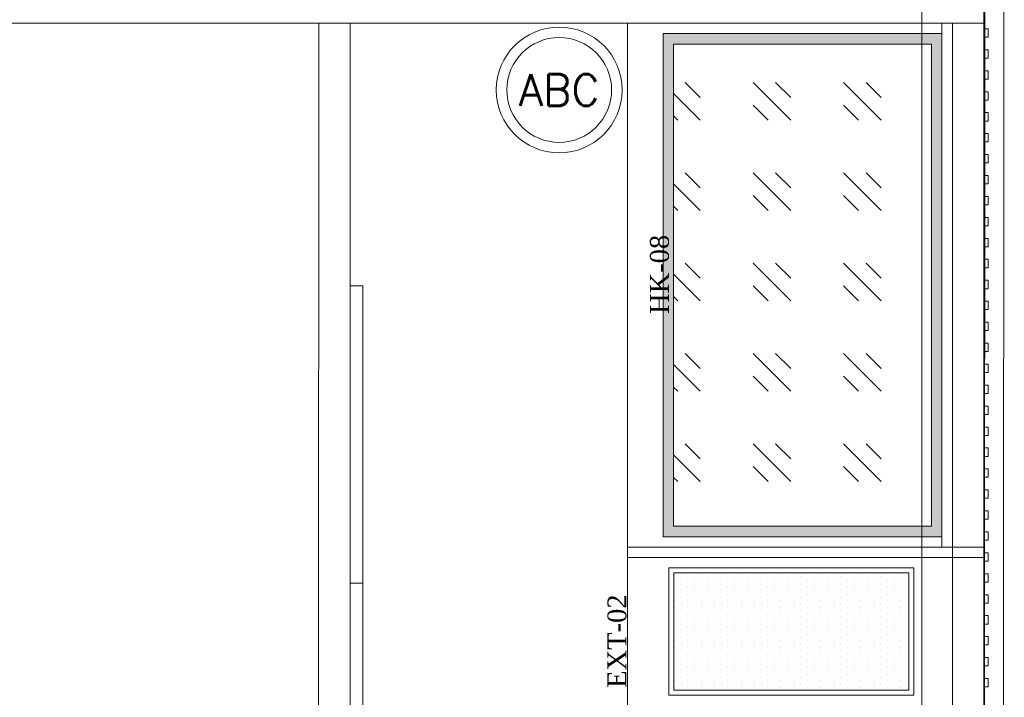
# Model space of a CAD drawing. Header units: millimetres. Extents: x -4432 to 10157, y 0 to 7028.
# Tile 11 of 13: x 1554 to 3902, y 1891 to 3508. Entities that reach past the tile are written whole.
import ezdxf

# ---------------------------------------------------------------- set-up
doc = ezdxf.new("R2010")
doc.units = ezdxf.units.MM
doc.layers.add('CIVIL LAYER', color=9, linetype='Continuous', true_color=0x808080)
for name, color, linetype, lineweight, true_color in [('FIRE-EXTINGUISHER', 1, 'Continuous', 20, 0xff0000), ('FP & RCP XERF$0$CKD - Kit Text', 9, 'Continuous', 0, 0x808080), ('GREY SCALE', 9, 'Continuous', 0, 0x808080)]:
    doc.layers.add(name, color=color, linetype=linetype, lineweight=lineweight, true_color=true_color)
doc.styles.add('FP & RCP XERF$0$style12', font='BOOKOSI.TTF')

# ---------------------------------------------------------------- blocks, each defined once
blk = doc.blocks.new('A$C117b6ec8')
at = {"layer": 'FP & RCP XERF$0$CKD - Kit Text', "char_height": 45, "attachment_point": 2, "rotation": 90, "style": 'FP & RCP XERF$0$style12'}
for s, insert, width in [('HK-08', (2226.3, 151.2), 506.843), ('\\pxqc;HK-01', (537.9, -281.4), 506.843), ('EXT-02', (2124.9, -723.7), 506.843), ('EXT-01', (2124.9, -999.7), 506.843), ('HK-02', (256.9, -1031.4), 538.5), ('\\A1;{\\fArial|b0|i0|c0|p34;\\H0.75x;DUAL POS\\P\\P\\H0.66667x;540x310x390+75mm stand}', (2389.1, -1478.3), 1358.804), ('HK-07', (2231, -1447.8), 493.471), ('HK-03', (715.5, -1580.3), 506.843), ('\\pxqc;HK-04', (448.8, -1709.3), 506.843)]:
    blk.add_mtext(s, dxfattribs=dict(at, insert=insert, width=width))
at = {"layer": 'FP & RCP XERF$0$CKD - Kit Text', "char_height": 45, "width": 746.576, "attachment_point": 2, "style": 'FP & RCP XERF$0$style12'}
for s, insert in [('HK-06', (1563.5, -1660.4)), ('\\A1;\\pxql;HK-05', (1268.3, -2076.7))]:
    blk.add_mtext(s, dxfattribs=dict(at, insert=insert))
blk = doc.blocks.new('FLOOR PLAN')
at = {"layer": 'GREY SCALE'}
h = blk.add_hatch(color=256, dxfattribs=at)
h.dxf.hatch_style = 1
h.paths.add_polyline_path([(3751.9, 2274.6), (3751.9, 3474.6), (3086.9, 3474.6), (3086.9, 2274.6)])
h.paths.add_polyline_path([(3726.9, 2299.6), (3726.9, 3449.6), (3111.9, 3449.6), (3111.9, 2299.6)], flags=16)
for p, q in [((3900.4, 7027.3), (3897.8, -0.2)), ((3855.4, 6958.5), (3852.8, 44.8)), ((3705.3, 6808.5), (3702.9, 194.8)), ((3851.8, 3599.6), (3851.8, 44.8)), ((3851.8, 3574.6), (3851.7, 44.8)), ((3851.8, 3499.6), (754.4, 3499.1)), ((829.4, 3499.6), (3776.8, 3499.6)), ((2265.6, 1847.1), (2266, 3499.6)), ((2340.6, 1847.1), (2341.2, 3499.6)), ((3001.8, 3499.5), (3001.8, 144.8)), ((3751.9, 3499.6), (3751.9, 2249.6)), ((3851.8, 3499.6), (3751.9, 3499.6)), ((3751.9, 3499.6), (3751.9, 2249.6)), ((3776.8, 3499.6), (3776.7, 119.8)), ((3851.8, 2249.6), (3851.8, 3499.6)), ((3751.9, 3474.6), (3086.9, 3474.6)), ((3086.9, 3474.6), (3086.9, 2274.6)), ((3751.9, 2274.6), (3751.9, 3474.6)), ((3851.8, 3486.1), (3861.8, 3486.1)), ((3851.8, 3466.1), (3851.8, 3486.1)), ((3861.8, 3486.1), (3861.8, 3466.1)), ((3861.8, 3466.1), (3851.8, 3466.1)), ((3726.9, 3449.6), (3111.9, 3449.6)), ((3111.9, 3449.6), (3111.9, 2299.6)), ((3726.9, 2299.6), (3726.9, 3449.6)), ((3851.8, 3436.1), (3861.8, 3436.1)), ((3851.8, 3416.1), (3851.8, 3436.1)), ((3861.8, 3436.1), (3861.8, 3416.1)), ((3861.8, 3416.1), (3851.8, 3416.1)), ((3851.8, 3386.1), (3861.8, 3386.1)), ((3851.8, 3366.1), (3851.8, 3386.1)), ((3861.8, 3386.1), (3861.8, 3366.1)), ((3139.8, 3358.1), (3175.7, 3322.1)), ((3301.4, 3358.1), (3391.2, 3268.3)), ((3355.3, 3358.1), (3391.2, 3322.1)), ((3516.9, 3358.1), (3606.8, 3268.3)), ((3570.8, 3358.1), (3606.8, 3322.1)), ((3861.8, 3366.1), (3851.8, 3366.1)), ((3851.8, 3336.1), (3861.8, 3336.1)), ((3851.8, 3316.1), (3851.8, 3336.1)), ((3861.8, 3336.1), (3861.8, 3316.1)), ((3111.9, 3332.1), (3175.7, 3268.3)), ((3861.8, 3316.1), (3851.8, 3316.1)), ((3301.4, 3304.2), (3337.3, 3268.3)), ((3516.9, 3304.2), (3552.9, 3268.3)), ((3111.9, 3278.2), (3121.8, 3268.3)), ((3851.8, 3286.1), (3861.8, 3286.1)), ((3851.8, 3266.1), (3851.8, 3286.1)), ((3861.8, 3266.1), (3851.8, 3266.1)), ((3861.8, 3286.1), (3861.8, 3266.1)), ((3851.8, 3236.1), (3861.8, 3236.1)), ((3851.8, 3216.1), (3851.8, 3236.1)), ((3861.8, 3236.1), (3861.8, 3216.1)), ((3861.8, 3216.1), (3851.8, 3216.1)), ((3851.8, 3186.1), (3861.8, 3186.1)), ((3851.8, 3166.2), (3851.8, 3186.1)), ((3861.8, 3186.1), (3861.8, 3166.1)), ((3861.8, 3166.1), (3851.8, 3166.2)), ((3139.8, 3142.5), (3175.7, 3106.6)), ((3301.4, 3142.5), (3391.2, 3052.7)), ((3355.3, 3142.5), (3391.2, 3106.6)), ((3516.9, 3142.5), (3606.8, 3052.7)), ((3570.8, 3142.5), (3606.8, 3106.6)), ((3851.7, 3136.2), (3861.7, 3136.2)), ((3851.7, 3116.2), (3851.7, 3136.2)), ((3861.7, 3136.2), (3861.7, 3116.2)), ((3111.9, 3116.6), (3175.7, 3052.7)), ((3861.7, 3116.2), (3851.7, 3116.2)), ((3301.4, 3088.7), (3337.3, 3052.7)), ((3516.9, 3088.7), (3552.9, 3052.7)), ((3851.7, 3086.2), (3861.7, 3086.2)), ((3851.7, 3066.2), (3851.7, 3086.2)), ((3861.7, 3086.2), (3861.7, 3066.2)), ((3111.9, 3062.7), (3121.8, 3052.7)), ((3861.7, 3066.2), (3851.7, 3066.2)), ((3851.7, 3036.2), (3861.7, 3036.2)), ((3851.7, 3016.2), (3851.7, 3036.2)), ((3861.7, 3036.2), (3861.7, 3016.2)), ((3861.7, 3016.2), (3851.7, 3016.2)), ((3851.7, 2986.2), (3861.7, 2986.2)), ((3851.7, 2966.2), (3851.7, 2986.2)), ((3861.7, 2986.2), (3861.7, 2966.2)), ((3861.7, 2966.2), (3851.7, 2966.2)), ((3851.7, 2936.2), (3861.7, 2936.2)), ((3851.7, 2916.2), (3851.7, 2936.2)), ((3861.7, 2936.2), (3861.7, 2916.2)), ((3139.8, 2927), (3175.7, 2891.1)), ((3301.4, 2927), (3391.2, 2837.2)), ((3355.3, 2927), (3391.2, 2891.1)), ((3516.9, 2927), (3606.8, 2837.2)), ((3570.8, 2927), (3606.8, 2891.1)), ((3861.7, 2916.2), (3851.7, 2916.2)), ((3111.9, 2901.1), (3175.7, 2837.2)), ((2340.7, 2164), (2340.7, 2873)), ((2340.7, 2873), (2370.7, 2873)), ((2370.7, 2873), (2370.7, 2164)), ((3301.4, 2873.1), (3337.3, 2837.2)), ((3516.9, 2873.1), (3552.9, 2837.2)), ((3851.7, 2886.2), (3861.7, 2886.2)), ((3851.7, 2866.2), (3851.7, 2886.2)), ((3861.7, 2866.2), (3851.7, 2866.2)), ((3861.7, 2886.2), (3861.7, 2866.2)), ((3111.9, 2847.2), (3121.8, 2837.2)), ((3851.7, 2836.2), (3861.7, 2836.2)), ((3851.7, 2816.2), (3851.7, 2836.2)), ((3861.7, 2836.2), (3861.7, 2816.2)), ((3861.7, 2816.2), (3851.7, 2816.2)), ((3851.7, 2786.2), (3861.7, 2786.2)), ((3851.7, 2766.2), (3851.7, 2786.2)), ((3861.7, 2786.2), (3861.7, 2766.2)), ((3861.7, 2766.2), (3851.7, 2766.2)), ((3851.7, 2736.2), (3861.7, 2736.2)), ((3851.7, 2716.2), (3851.7, 2736.2)), ((3861.7, 2736.2), (3861.7, 2716.2)), ((3139.8, 2711.5), (3175.7, 2675.6)), ((3301.4, 2711.5), (3391.2, 2621.7)), ((3355.3, 2711.5), (3391.2, 2675.6)), ((3516.9, 2711.5), (3606.8, 2621.7)), ((3570.8, 2711.5), (3606.8, 2675.6)), ((3861.7, 2716.2), (3851.7, 2716.2)), ((3111.9, 2685.5), (3175.7, 2621.7)), ((3851.7, 2686.2), (3861.7, 2686.2)), ((3851.7, 2666.2), (3851.7, 2686.2)), ((3861.7, 2686.2), (3861.7, 2666.2)), ((3301.4, 2657.6), (3337.3, 2621.7)), ((3516.9, 2657.6), (3552.9, 2621.7)), ((3861.7, 2666.2), (3851.7, 2666.2)), ((3111.9, 2631.6), (3121.8, 2621.7)), ((3851.7, 2636.2), (3861.7, 2636.2)), ((3851.7, 2616.2), (3851.7, 2636.2)), ((3861.7, 2636.2), (3861.7, 2616.2)), ((3861.7, 2616.2), (3851.7, 2616.2)), ((3851.7, 2586.2), (3861.7, 2586.2)), ((3851.7, 2566.2), (3851.7, 2586.2)), ((3861.7, 2586.2), (3861.7, 2566.2)), ((3861.7, 2566.2), (3851.7, 2566.2)), ((3851.7, 2536.2), (3861.7, 2536.2)), ((3851.7, 2516.2), (3851.7, 2536.2)), ((3861.7, 2536.2), (3861.7, 2516.2)), ((3861.7, 2516.2), (3851.7, 2516.2)), ((3139.8, 2496), (3175.7, 2460)), ((3301.4, 2496), (3391.2, 2406.2)), ((3355.3, 2496), (3391.2, 2460)), ((3516.9, 2496), (3606.8, 2406.2)), ((3570.8, 2496), (3606.8, 2460)), ((3111.9, 2470), (3175.7, 2406.2)), ((3851.8, 2486.2), (3861.8, 2486.2)), ((3851.8, 2466.2), (3851.8, 2486.2)), ((3861.8, 2466.2), (3851.8, 2466.2)), ((3861.8, 2486.2), (3861.8, 2466.2)), ((3301.4, 2442.1), (3337.3, 2406.2)), ((3516.9, 2442.1), (3552.9, 2406.2)), ((3851.7, 2436.2), (3861.7, 2436.2)), ((3851.7, 2416.2), (3851.7, 2436.2)), ((3861.7, 2436.2), (3861.7, 2416.2)), ((3111.9, 2416.1), (3121.8, 2406.2)), ((3861.7, 2416.2), (3851.7, 2416.2)), ((3851.7, 2386.2), (3861.7, 2386.2)), ((3851.7, 2366.2), (3851.7, 2386.2)), ((3861.7, 2386.2), (3861.7, 2366.2)), ((3861.7, 2366.2), (3851.7, 2366.2)), ((3851.8, 2336.2), (3861.8, 2336.2)), ((3851.8, 2316.2), (3851.8, 2336.2)), ((3861.8, 2336.2), (3861.8, 2316.2)), ((3861.8, 2316.2), (3851.8, 2316.2)), ((3111.9, 2299.6), (3726.9, 2299.6)), ((3851.8, 2286.2), (3861.8, 2286.2)), ((3851.8, 2266.2), (3851.8, 2286.2)), ((3861.8, 2286.2), (3861.8, 2266.2)), ((3086.9, 2274.6), (3751.9, 2274.6)), ((3861.8, 2266.2), (3851.8, 2266.2)), ((3001.8, 2249.6), (3851.8, 2249.6)), ((3001.8, 2249.6), (3851.8, 2249.6)), ((3751.9, 2249.6), (3851.8, 2249.6)), ((3851.8, 2236.2), (3861.8, 2236.2)), ((3851.8, 2216.2), (3851.8, 2236.2)), ((3861.8, 2236.2), (3861.8, 2216.2)), ((3001.8, 2224.6), (3851.8, 2224.6)), ((3861.8, 2216.2), (3851.8, 2216.2)), ((3684.9, 2200.5), (3100.9, 2200.5)), ((3100.9, 2200.5), (3100.9, 1896.5)), ((3672.9, 2188.5), (3112.9, 2188.5)), ((3112.9, 2188.5), (3112.9, 1908.5)), ((3114, 2184.8), (3114, 2184.8)), ((3145.8, 2184.8), (3145.8, 2184.8)), ((3177.5, 2184.8), (3177.5, 2184.8)), ((3209.3, 2184.8), (3209.3, 2184.8)), ((3241, 2184.8), (3241, 2184.8)), ((3272.8, 2184.8), (3272.8, 2184.8)), ((3304.5, 2184.8), (3304.5, 2184.8)), ((3336.3, 2184.8), (3336.3, 2184.8)), ((3368, 2184.8), (3368, 2184.8)), ((3399.8, 2184.8), (3399.8, 2184.8)), ((3431.5, 2184.8), (3431.5, 2184.8)), ((3463.3, 2184.8), (3463.3, 2184.8)), ((3495, 2184.8), (3495, 2184.8)), ((3526.8, 2184.8), (3526.8, 2184.8)), ((3558.5, 2184.8), (3558.5, 2184.8)), ((3590.3, 2184.8), (3590.3, 2184.8)), ((3622, 2184.8), (3622, 2184.8)), ((3653.8, 2184.8), (3653.8, 2184.8)), ((3672.9, 1908.5), (3672.9, 2188.5)), ((3684.9, 1896.5), (3684.9, 2200.5)), ((3851.8, 2186.2), (3861.8, 2186.2)), ((3851.8, 2166.2), (3851.8, 2186.2)), ((3861.8, 2186.2), (3861.8, 2166.2)), ((2340.7, 1455), (2340.7, 2164)), ((2340.7, 2164), (2370.7, 2164)), ((2370.7, 2164), (2340.7, 2164)), ((2370.7, 2164), (2370.7, 1455)), ((3114, 2168.9), (3114, 2168.9)), ((3129.9, 2176.9), (3129.9, 2176.9)), ((3129.9, 2161), (3129.9, 2161)), ((3145.8, 2168.9), (3145.8, 2168.9)), ((3161.6, 2176.9), (3161.6, 2176.9)), ((3161.6, 2161), (3161.6, 2161)), ((3177.5, 2168.9), (3177.5, 2168.9)), ((3193.4, 2176.9), (3193.4, 2176.9)), ((3193.4, 2161), (3193.4, 2161)), ((3209.3, 2168.9), (3209.3, 2168.9)), ((3225.1, 2176.9), (3225.1, 2176.9)), ((3225.1, 2161), (3225.1, 2161)), ((3241, 2168.9), (3241, 2168.9)), ((3256.9, 2176.9), (3256.9, 2176.9)), ((3256.9, 2161), (3256.9, 2161)), ((3272.8, 2168.9), (3272.8, 2168.9)), ((3288.6, 2176.9), (3288.6, 2176.9)), ((3288.6, 2161), (3288.6, 2161)), ((3304.5, 2168.9), (3304.5, 2168.9)), ((3320.4, 2176.9), (3320.4, 2176.9)), ((3320.4, 2161), (3320.4, 2161)), ((3336.3, 2168.9), (3336.3, 2168.9)), ((3352.1, 2176.9), (3352.1, 2176.9)), ((3352.1, 2161), (3352.1, 2161)), ((3368, 2168.9), (3368, 2168.9)), ((3383.9, 2176.9), (3383.9, 2176.9)), ((3383.9, 2161), (3383.9, 2161)), ((3399.8, 2168.9), (3399.8, 2168.9)), ((3415.6, 2176.9), (3415.6, 2176.9)), ((3415.6, 2161), (3415.6, 2161)), ((3431.5, 2168.9), (3431.5, 2168.9)), ((3447.4, 2176.9), (3447.4, 2176.9)), ((3447.4, 2161), (3447.4, 2161)), ((3463.3, 2168.9), (3463.3, 2168.9)), ((3479.1, 2176.9), (3479.1, 2176.9)), ((3479.1, 2161), (3479.1, 2161)), ((3495, 2168.9), (3495, 2168.9)), ((3510.9, 2176.9), (3510.9, 2176.9)), ((3510.9, 2161), (3510.9, 2161)), ((3526.8, 2168.9), (3526.8, 2168.9)), ((3542.6, 2176.9), (3542.6, 2176.9)), ((3542.6, 2161), (3542.6, 2161)), ((3558.5, 2168.9), (3558.5, 2168.9)), ((3574.4, 2176.9), (3574.4, 2176.9)), ((3574.4, 2161), (3574.4, 2161)), ((3590.3, 2168.9), (3590.3, 2168.9)), ((3606.1, 2176.9), (3606.1, 2176.9)), ((3606.1, 2161), (3606.1, 2161)), ((3622, 2168.9), (3622, 2168.9)), ((3637.9, 2176.9), (3637.9, 2176.9)), ((3637.9, 2161), (3637.9, 2161)), ((3653.8, 2168.9), (3653.8, 2168.9)), ((3669.6, 2176.9), (3669.6, 2176.9)), ((3669.6, 2161), (3669.6, 2161)), ((3861.8, 2166.2), (3851.8, 2166.2)), ((3114, 2153.1), (3114, 2153.1)), ((3114, 2137.2), (3114, 2137.2)), ((3129.9, 2145.1), (3129.9, 2145.1)), ((3145.8, 2153.1), (3145.8, 2153.1)), ((3145.8, 2137.2), (3145.8, 2137.2)), ((3161.6, 2145.1), (3161.6, 2145.1)), ((3177.5, 2153.1), (3177.5, 2153.1)), ((3177.5, 2137.2), (3177.5, 2137.2)), ((3193.4, 2145.1), (3193.4, 2145.1)), ((3209.3, 2153.1), (3209.3, 2153.1)), ((3209.3, 2137.2), (3209.3, 2137.2)), ((3225.1, 2145.1), (3225.1, 2145.1)), ((3241, 2153.1), (3241, 2153.1)), ((3241, 2137.2), (3241, 2137.2)), ((3256.9, 2145.1), (3256.9, 2145.1)), ((3272.8, 2153.1), (3272.8, 2153.1)), ((3272.8, 2137.2), (3272.8, 2137.2)), ((3288.6, 2145.1), (3288.6, 2145.1)), ((3304.5, 2153.1), (3304.5, 2153.1)), ((3304.5, 2137.2), (3304.5, 2137.2)), ((3320.4, 2145.1), (3320.4, 2145.1)), ((3336.3, 2153.1), (3336.3, 2153.1)), ((3336.3, 2137.2), (3336.3, 2137.2)), ((3352.1, 2145.1), (3352.1, 2145.1)), ((3368, 2153.1), (3368, 2153.1)), ((3368, 2137.2), (3368, 2137.2)), ((3383.9, 2145.1), (3383.9, 2145.1)), ((3399.8, 2153.1), (3399.8, 2153.1)), ((3399.8, 2137.2), (3399.8, 2137.2)), ((3415.6, 2145.1), (3415.6, 2145.1)), ((3431.5, 2153.1), (3431.5, 2153.1)), ((3431.5, 2137.2), (3431.5, 2137.2)), ((3447.4, 2145.1), (3447.4, 2145.1)), ((3463.3, 2153.1), (3463.3, 2153.1)), ((3463.3, 2137.2), (3463.3, 2137.2)), ((3479.1, 2145.1), (3479.1, 2145.1)), ((3495, 2153.1), (3495, 2153.1)), ((3495, 2137.2), (3495, 2137.2)), ((3510.9, 2145.1), (3510.9, 2145.1)), ((3526.8, 2153.1), (3526.8, 2153.1)), ((3526.8, 2137.2), (3526.8, 2137.2)), ((3542.6, 2145.1), (3542.6, 2145.1)), ((3558.5, 2153.1), (3558.5, 2153.1)), ((3558.5, 2137.2), (3558.5, 2137.2)), ((3574.4, 2145.1), (3574.4, 2145.1)), ((3590.3, 2153.1), (3590.3, 2153.1)), ((3590.3, 2137.2), (3590.3, 2137.2)), ((3606.1, 2145.1), (3606.1, 2145.1)), ((3622, 2153.1), (3622, 2153.1)), ((3622, 2137.2), (3622, 2137.2)), ((3637.9, 2145.1), (3637.9, 2145.1)), ((3653.8, 2153.1), (3653.8, 2153.1)), ((3653.8, 2137.2), (3653.8, 2137.2)), ((3669.6, 2145.1), (3669.6, 2145.1)), ((3114, 2121.3), (3114, 2121.3)), ((3129.9, 2129.2), (3129.9, 2129.2)), ((3129.9, 2113.4), (3129.9, 2113.4)), ((3145.8, 2121.3), (3145.8, 2121.3)), ((3161.6, 2129.2), (3161.6, 2129.2)), ((3161.6, 2113.4), (3161.6, 2113.4)), ((3177.5, 2121.3), (3177.5, 2121.3)), ((3193.4, 2129.2), (3193.4, 2129.2)), ((3193.4, 2113.4), (3193.4, 2113.4)), ((3209.3, 2121.3), (3209.3, 2121.3)), ((3225.1, 2129.2), (3225.1, 2129.2)), ((3225.1, 2113.4), (3225.1, 2113.4)), ((3241, 2121.3), (3241, 2121.3)), ((3256.9, 2129.2), (3256.9, 2129.2)), ((3256.9, 2113.4), (3256.9, 2113.4)), ((3272.8, 2121.3), (3272.8, 2121.3)), ((3288.6, 2129.2), (3288.6, 2129.2)), ((3288.6, 2113.4), (3288.6, 2113.4)), ((3304.5, 2121.3), (3304.5, 2121.3)), ((3320.4, 2129.2), (3320.4, 2129.2)), ((3320.4, 2113.4), (3320.4, 2113.4)), ((3336.3, 2121.3), (3336.3, 2121.3)), ((3352.1, 2129.2), (3352.1, 2129.2)), ((3352.1, 2113.4), (3352.1, 2113.4)), ((3368, 2121.3), (3368, 2121.3)), ((3383.9, 2129.2), (3383.9, 2129.2)), ((3383.9, 2113.4), (3383.9, 2113.4)), ((3399.8, 2121.3), (3399.8, 2121.3)), ((3415.6, 2129.2), (3415.6, 2129.2)), ((3415.6, 2113.4), (3415.6, 2113.4)), ((3431.5, 2121.3), (3431.5, 2121.3)), ((3447.4, 2129.2), (3447.4, 2129.2)), ((3447.4, 2113.4), (3447.4, 2113.4)), ((3463.3, 2121.3), (3463.3, 2121.3)), ((3479.1, 2129.2), (3479.1, 2129.2)), ((3479.1, 2113.4), (3479.1, 2113.4)), ((3495, 2121.3), (3495, 2121.3)), ((3510.9, 2129.2), (3510.9, 2129.2)), ((3510.9, 2113.4), (3510.9, 2113.4)), ((3526.8, 2121.3), (3526.8, 2121.3)), ((3542.6, 2129.2), (3542.6, 2129.2)), ((3542.6, 2113.4), (3542.6, 2113.4)), ((3558.5, 2121.3), (3558.5, 2121.3)), ((3574.4, 2129.2), (3574.4, 2129.2)), ((3574.4, 2113.4), (3574.4, 2113.4)), ((3590.3, 2121.3), (3590.3, 2121.3)), ((3606.1, 2129.2), (3606.1, 2129.2)), ((3606.1, 2113.4), (3606.1, 2113.4)), ((3622, 2121.3), (3622, 2121.3)), ((3637.9, 2129.2), (3637.9, 2129.2)), ((3637.9, 2113.4), (3637.9, 2113.4)), ((3653.8, 2121.3), (3653.8, 2121.3)), ((3669.6, 2129.2), (3669.6, 2129.2)), ((3669.6, 2113.4), (3669.6, 2113.4)), ((3851.8, 2136.2), (3861.8, 2136.2)), ((3851.8, 2116.2), (3851.8, 2136.2)), ((3861.8, 2116.2), (3851.8, 2116.2)), ((3861.8, 2136.2), (3861.8, 2116.2)), ((3114, 2105.4), (3114, 2105.4)), ((3114, 2089.6), (3114, 2089.6)), ((3129.9, 2097.5), (3129.9, 2097.5)), ((3145.8, 2105.4), (3145.8, 2105.4)), ((3145.8, 2089.6), (3145.8, 2089.6)), ((3161.6, 2097.5), (3161.6, 2097.5)), ((3177.5, 2105.4), (3177.5, 2105.4)), ((3177.5, 2089.6), (3177.5, 2089.6)), ((3193.4, 2097.5), (3193.4, 2097.5)), ((3209.3, 2105.4), (3209.3, 2105.4)), ((3209.3, 2089.6), (3209.3, 2089.6)), ((3225.1, 2097.5), (3225.1, 2097.5)), ((3241, 2105.4), (3241, 2105.4)), ((3241, 2089.6), (3241, 2089.6)), ((3256.9, 2097.5), (3256.9, 2097.5)), ((3272.8, 2105.4), (3272.8, 2105.4)), ((3272.8, 2089.6), (3272.8, 2089.6)), ((3288.6, 2097.5), (3288.6, 2097.5)), ((3304.5, 2105.4), (3304.5, 2105.4)), ((3304.5, 2089.6), (3304.5, 2089.6)), ((3320.4, 2097.5), (3320.4, 2097.5)), ((3336.3, 2105.4), (3336.3, 2105.4)), ((3336.3, 2089.6), (3336.3, 2089.6)), ((3352.1, 2097.5), (3352.1, 2097.5)), ((3368, 2105.4), (3368, 2105.4)), ((3368, 2089.6), (3368, 2089.6)), ((3383.9, 2097.5), (3383.9, 2097.5)), ((3399.8, 2105.4), (3399.8, 2105.4)), ((3399.8, 2089.6), (3399.8, 2089.6)), ((3415.6, 2097.5), (3415.6, 2097.5)), ((3431.5, 2105.4), (3431.5, 2105.4)), ((3431.5, 2089.6), (3431.5, 2089.6)), ((3447.4, 2097.5), (3447.4, 2097.5)), ((3463.3, 2105.4), (3463.3, 2105.4)), ((3463.3, 2089.6), (3463.3, 2089.6)), ((3479.1, 2097.5), (3479.1, 2097.5)), ((3495, 2105.4), (3495, 2105.4)), ((3495, 2089.6), (3495, 2089.6)), ((3510.9, 2097.5), (3510.9, 2097.5)), ((3526.8, 2105.4), (3526.8, 2105.4)), ((3526.8, 2089.6), (3526.8, 2089.6)), ((3542.6, 2097.5), (3542.6, 2097.5)), ((3558.5, 2105.4), (3558.5, 2105.4)), ((3558.5, 2089.6), (3558.5, 2089.6)), ((3574.4, 2097.5), (3574.4, 2097.5)), ((3590.3, 2105.4), (3590.3, 2105.4)), ((3590.3, 2089.6), (3590.3, 2089.6)), ((3606.1, 2097.5), (3606.1, 2097.5)), ((3622, 2105.4), (3622, 2105.4)), ((3622, 2089.6), (3622, 2089.6)), ((3637.9, 2097.5), (3637.9, 2097.5)), ((3653.8, 2105.4), (3653.8, 2105.4)), ((3653.8, 2089.6), (3653.8, 2089.6)), ((3669.6, 2097.5), (3669.6, 2097.5)), ((3114, 2073.7), (3114, 2073.7)), ((3129.9, 2081.6), (3129.9, 2081.6)), ((3145.8, 2073.7), (3145.8, 2073.7)), ((3161.6, 2081.6), (3161.6, 2081.6)), ((3177.5, 2073.7), (3177.5, 2073.7)), ((3193.4, 2081.6), (3193.4, 2081.6)), ((3209.3, 2073.7), (3209.3, 2073.7)), ((3225.1, 2081.6), (3225.1, 2081.6)), ((3241, 2073.7), (3241, 2073.7)), ((3256.9, 2081.6), (3256.9, 2081.6)), ((3272.8, 2073.7), (3272.8, 2073.7)), ((3288.6, 2081.6), (3288.6, 2081.6)), ((3304.5, 2073.7), (3304.5, 2073.7)), ((3320.4, 2081.6), (3320.4, 2081.6)), ((3336.3, 2073.7), (3336.3, 2073.7)), ((3352.1, 2081.6), (3352.1, 2081.6)), ((3368, 2073.7), (3368, 2073.7)), ((3383.9, 2081.6), (3383.9, 2081.6)), ((3399.8, 2073.7), (3399.8, 2073.7)), ((3415.6, 2081.6), (3415.6, 2081.6)), ((3431.5, 2073.7), (3431.5, 2073.7)), ((3447.4, 2081.6), (3447.4, 2081.6)), ((3463.3, 2073.7), (3463.3, 2073.7)), ((3479.1, 2081.6), (3479.1, 2081.6)), ((3495, 2073.7), (3495, 2073.7)), ((3510.9, 2081.6), (3510.9, 2081.6)), ((3526.8, 2073.7), (3526.8, 2073.7)), ((3542.6, 2081.6), (3542.6, 2081.6)), ((3558.5, 2073.7), (3558.5, 2073.7)), ((3574.4, 2081.6), (3574.4, 2081.6)), ((3590.3, 2073.7), (3590.3, 2073.7)), ((3606.1, 2081.6), (3606.1, 2081.6)), ((3622, 2073.7), (3622, 2073.7)), ((3637.9, 2081.6), (3637.9, 2081.6)), ((3653.8, 2073.7), (3653.8, 2073.7)), ((3669.6, 2081.6), (3669.6, 2081.6)), ((3851.8, 2086.2), (3861.8, 2086.2)), ((3851.8, 2066.2), (3851.8, 2086.2)), ((3861.8, 2066.2), (3851.8, 2066.2)), ((3861.8, 2086.2), (3861.8, 2066.2)), ((3114, 2057.8), (3114, 2057.8)), ((3129.9, 2065.7), (3129.9, 2065.7)), ((3129.9, 2049.9), (3129.9, 2049.9)), ((3145.8, 2057.8), (3145.8, 2057.8)), ((3161.6, 2065.7), (3161.6, 2065.7)), ((3161.6, 2049.9), (3161.6, 2049.9)), ((3177.5, 2057.8), (3177.5, 2057.8)), ((3193.4, 2065.7), (3193.4, 2065.7)), ((3193.4, 2049.9), (3193.4, 2049.9)), ((3209.3, 2057.8), (3209.3, 2057.8)), ((3225.1, 2065.7), (3225.1, 2065.7)), ((3225.1, 2049.9), (3225.1, 2049.9)), ((3241, 2057.8), (3241, 2057.8)), ((3256.9, 2065.7), (3256.9, 2065.7)), ((3256.9, 2049.9), (3256.9, 2049.9)), ((3272.8, 2057.8), (3272.8, 2057.8)), ((3288.6, 2065.7), (3288.6, 2065.7)), ((3288.6, 2049.9), (3288.6, 2049.9)), ((3304.5, 2057.8), (3304.5, 2057.8)), ((3320.4, 2065.7), (3320.4, 2065.7)), ((3320.4, 2049.9), (3320.4, 2049.9)), ((3336.3, 2057.8), (3336.3, 2057.8)), ((3352.1, 2065.7), (3352.1, 2065.7)), ((3352.1, 2049.9), (3352.1, 2049.9)), ((3368, 2057.8), (3368, 2057.8)), ((3383.9, 2065.7), (3383.9, 2065.7)), ((3383.9, 2049.9), (3383.9, 2049.9)), ((3399.8, 2057.8), (3399.8, 2057.8)), ((3415.6, 2065.7), (3415.6, 2065.7)), ((3415.6, 2049.9), (3415.6, 2049.9)), ((3431.5, 2057.8), (3431.5, 2057.8)), ((3447.4, 2065.7), (3447.4, 2065.7)), ((3447.4, 2049.9), (3447.4, 2049.9)), ((3463.3, 2057.8), (3463.3, 2057.8)), ((3479.1, 2065.7), (3479.1, 2065.7)), ((3479.1, 2049.9), (3479.1, 2049.9)), ((3495, 2057.8), (3495, 2057.8)), ((3510.9, 2065.7), (3510.9, 2065.7)), ((3510.9, 2049.9), (3510.9, 2049.9)), ((3526.8, 2057.8), (3526.8, 2057.8)), ((3542.6, 2065.7), (3542.6, 2065.7)), ((3542.6, 2049.9), (3542.6, 2049.9)), ((3558.5, 2057.8), (3558.5, 2057.8)), ((3574.4, 2065.7), (3574.4, 2065.7)), ((3574.4, 2049.9), (3574.4, 2049.9)), ((3590.3, 2057.8), (3590.3, 2057.8)), ((3606.1, 2065.7), (3606.1, 2065.7)), ((3606.1, 2049.9), (3606.1, 2049.9)), ((3622, 2057.8), (3622, 2057.8)), ((3637.9, 2065.7), (3637.9, 2065.7)), ((3637.9, 2049.9), (3637.9, 2049.9)), ((3653.8, 2057.8), (3653.8, 2057.8)), ((3669.6, 2065.7), (3669.6, 2065.7)), ((3669.6, 2049.9), (3669.6, 2049.9)), ((3114, 2041.9), (3114, 2041.9)), ((3114, 2026.1), (3114, 2026.1)), ((3129.9, 2034), (3129.9, 2034)), ((3145.8, 2041.9), (3145.8, 2041.9)), ((3145.8, 2026.1), (3145.8, 2026.1)), ((3161.6, 2034), (3161.6, 2034)), ((3177.5, 2041.9), (3177.5, 2041.9)), ((3177.5, 2026.1), (3177.5, 2026.1)), ((3193.4, 2034), (3193.4, 2034)), ((3209.3, 2041.9), (3209.3, 2041.9)), ((3209.3, 2026.1), (3209.3, 2026.1)), ((3225.1, 2034), (3225.1, 2034)), ((3241, 2041.9), (3241, 2041.9)), ((3241, 2026.1), (3241, 2026.1)), ((3256.9, 2034), (3256.9, 2034)), ((3272.8, 2041.9), (3272.8, 2041.9)), ((3272.8, 2026.1), (3272.8, 2026.1)), ((3288.6, 2034), (3288.6, 2034)), ((3304.5, 2041.9), (3304.5, 2041.9)), ((3304.5, 2026.1), (3304.5, 2026.1)), ((3320.4, 2034), (3320.4, 2034)), ((3336.3, 2041.9), (3336.3, 2041.9)), ((3336.3, 2026.1), (3336.3, 2026.1)), ((3352.1, 2034), (3352.1, 2034)), ((3368, 2041.9), (3368, 2041.9)), ((3368, 2026.1), (3368, 2026.1)), ((3383.9, 2034), (3383.9, 2034)), ((3399.8, 2041.9), (3399.8, 2041.9)), ((3399.8, 2026.1), (3399.8, 2026.1)), ((3415.6, 2034), (3415.6, 2034)), ((3431.5, 2041.9), (3431.5, 2041.9)), ((3431.5, 2026.1), (3431.5, 2026.1)), ((3447.4, 2034), (3447.4, 2034)), ((3463.3, 2041.9), (3463.3, 2041.9)), ((3463.3, 2026.1), (3463.3, 2026.1)), ((3479.1, 2034), (3479.1, 2034)), ((3495, 2041.9), (3495, 2041.9)), ((3495, 2026.1), (3495, 2026.1)), ((3510.9, 2034), (3510.9, 2034)), ((3526.8, 2041.9), (3526.8, 2041.9)), ((3526.8, 2026.1), (3526.8, 2026.1)), ((3542.6, 2034), (3542.6, 2034)), ((3558.5, 2041.9), (3558.5, 2041.9)), ((3558.5, 2026.1), (3558.5, 2026.1)), ((3574.4, 2034), (3574.4, 2034)), ((3590.3, 2041.9), (3590.3, 2041.9)), ((3590.3, 2026.1), (3590.3, 2026.1)), ((3606.1, 2034), (3606.1, 2034)), ((3622, 2041.9), (3622, 2041.9)), ((3622, 2026.1), (3622, 2026.1)), ((3637.9, 2034), (3637.9, 2034)), ((3653.8, 2041.9), (3653.8, 2041.9)), ((3653.8, 2026.1), (3653.8, 2026.1)), ((3669.6, 2034), (3669.6, 2034)), ((3851.8, 2036.2), (3861.8, 2036.2)), ((3851.8, 2016.2), (3851.8, 2036.2)), ((3861.8, 2036.2), (3861.8, 2016.2)), ((3114, 2010.2), (3114, 2010.2)), ((3129.9, 2018.1), (3129.9, 2018.1)), ((3129.9, 2002.2), (3129.9, 2002.2)), ((3145.8, 2010.2), (3145.8, 2010.2)), ((3161.6, 2018.1), (3161.6, 2018.1)), ((3161.6, 2002.2), (3161.6, 2002.2)), ((3177.5, 2010.2), (3177.5, 2010.2)), ((3193.4, 2018.1), (3193.4, 2018.1)), ((3193.4, 2002.2), (3193.4, 2002.2)), ((3209.3, 2010.2), (3209.3, 2010.2)), ((3225.1, 2018.1), (3225.1, 2018.1)), ((3225.1, 2002.2), (3225.1, 2002.2)), ((3241, 2010.2), (3241, 2010.2)), ((3256.9, 2018.1), (3256.9, 2018.1)), ((3256.9, 2002.2), (3256.9, 2002.2)), ((3272.8, 2010.2), (3272.8, 2010.2)), ((3288.6, 2018.1), (3288.6, 2018.1)), ((3288.6, 2002.2), (3288.6, 2002.2)), ((3304.5, 2010.2), (3304.5, 2010.2)), ((3320.4, 2018.1), (3320.4, 2018.1)), ((3320.4, 2002.2), (3320.4, 2002.2)), ((3336.3, 2010.2), (3336.3, 2010.2)), ((3352.1, 2018.1), (3352.1, 2018.1)), ((3352.1, 2002.2), (3352.1, 2002.2)), ((3368, 2010.2), (3368, 2010.2)), ((3383.9, 2018.1), (3383.9, 2018.1)), ((3383.9, 2002.2), (3383.9, 2002.2)), ((3399.8, 2010.2), (3399.8, 2010.2)), ((3415.6, 2018.1), (3415.6, 2018.1)), ((3415.6, 2002.2), (3415.6, 2002.2)), ((3431.5, 2010.2), (3431.5, 2010.2)), ((3447.4, 2018.1), (3447.4, 2018.1)), ((3447.4, 2002.2), (3447.4, 2002.2)), ((3463.3, 2010.2), (3463.3, 2010.2)), ((3479.1, 2018.1), (3479.1, 2018.1)), ((3479.1, 2002.2), (3479.1, 2002.2)), ((3495, 2010.2), (3495, 2010.2)), ((3510.9, 2018.1), (3510.9, 2018.1)), ((3510.9, 2002.2), (3510.9, 2002.2)), ((3526.8, 2010.2), (3526.8, 2010.2)), ((3542.6, 2018.1), (3542.6, 2018.1)), ((3542.6, 2002.2), (3542.6, 2002.2)), ((3558.5, 2010.2), (3558.5, 2010.2)), ((3574.4, 2018.1), (3574.4, 2018.1)), ((3574.4, 2002.2), (3574.4, 2002.2)), ((3590.3, 2010.2), (3590.3, 2010.2)), ((3606.1, 2018.1), (3606.1, 2018.1)), ((3606.1, 2002.2), (3606.1, 2002.2)), ((3622, 2010.2), (3622, 2010.2)), ((3637.9, 2018.1), (3637.9, 2018.1)), ((3637.9, 2002.2), (3637.9, 2002.2)), ((3653.8, 2010.2), (3653.8, 2010.2)), ((3669.6, 2018.1), (3669.6, 2018.1)), ((3669.6, 2002.2), (3669.6, 2002.2)), ((3861.8, 2016.2), (3851.8, 2016.2)), ((3114, 1994.3), (3114, 1994.3)), ((3114, 1978.4), (3114, 1978.4)), ((3129.9, 1986.4), (3129.9, 1986.4)), ((3145.8, 1994.3), (3145.8, 1994.3)), ((3145.8, 1978.4), (3145.8, 1978.4)), ((3161.6, 1986.4), (3161.6, 1986.4)), ((3177.5, 1994.3), (3177.5, 1994.3)), ((3177.5, 1978.4), (3177.5, 1978.4)), ((3193.4, 1986.4), (3193.4, 1986.4)), ((3209.3, 1994.3), (3209.3, 1994.3)), ((3209.3, 1978.4), (3209.3, 1978.4)), ((3225.1, 1986.4), (3225.1, 1986.4)), ((3241, 1994.3), (3241, 1994.3)), ((3241, 1978.4), (3241, 1978.4)), ((3256.9, 1986.4), (3256.9, 1986.4)), ((3272.8, 1994.3), (3272.8, 1994.3)), ((3272.8, 1978.4), (3272.8, 1978.4)), ((3288.6, 1986.4), (3288.6, 1986.4)), ((3304.5, 1994.3), (3304.5, 1994.3)), ((3304.5, 1978.4), (3304.5, 1978.4)), ((3320.4, 1986.4), (3320.4, 1986.4)), ((3336.3, 1994.3), (3336.3, 1994.3)), ((3336.3, 1978.4), (3336.3, 1978.4)), ((3352.1, 1986.4), (3352.1, 1986.4)), ((3368, 1994.3), (3368, 1994.3)), ((3368, 1978.4), (3368, 1978.4)), ((3383.9, 1986.4), (3383.9, 1986.4)), ((3399.8, 1994.3), (3399.8, 1994.3)), ((3399.8, 1978.4), (3399.8, 1978.4)), ((3415.6, 1986.4), (3415.6, 1986.4)), ((3431.5, 1994.3), (3431.5, 1994.3)), ((3431.5, 1978.4), (3431.5, 1978.4)), ((3447.4, 1986.4), (3447.4, 1986.4)), ((3463.3, 1994.3), (3463.3, 1994.3)), ((3463.3, 1978.4), (3463.3, 1978.4)), ((3479.1, 1986.4), (3479.1, 1986.4)), ((3495, 1994.3), (3495, 1994.3)), ((3495, 1978.4), (3495, 1978.4)), ((3510.9, 1986.4), (3510.9, 1986.4)), ((3526.8, 1994.3), (3526.8, 1994.3)), ((3526.8, 1978.4), (3526.8, 1978.4)), ((3542.6, 1986.4), (3542.6, 1986.4)), ((3558.5, 1994.3), (3558.5, 1994.3)), ((3558.5, 1978.4), (3558.5, 1978.4)), ((3574.4, 1986.4), (3574.4, 1986.4)), ((3590.3, 1994.3), (3590.3, 1994.3)), ((3590.3, 1978.4), (3590.3, 1978.4)), ((3606.1, 1986.4), (3606.1, 1986.4)), ((3622, 1994.3), (3622, 1994.3)), ((3622, 1978.4), (3622, 1978.4)), ((3637.9, 1986.4), (3637.9, 1986.4)), ((3653.8, 1994.3), (3653.8, 1994.3)), ((3653.8, 1978.4), (3653.8, 1978.4)), ((3669.6, 1986.4), (3669.6, 1986.4)), ((3851.8, 1986.2), (3861.8, 1986.2)), ((3851.8, 1966.2), (3851.8, 1986.2)), ((3861.8, 1986.2), (3861.8, 1966.2)), ((3114, 1962.6), (3114, 1962.6)), ((3129.9, 1970.5), (3129.9, 1970.5)), ((3129.9, 1954.6), (3129.9, 1954.6)), ((3145.8, 1962.6), (3145.8, 1962.6)), ((3161.6, 1970.5), (3161.6, 1970.5)), ((3161.6, 1954.6), (3161.6, 1954.6)), ((3177.5, 1962.6), (3177.5, 1962.6)), ((3193.4, 1970.5), (3193.4, 1970.5)), ((3193.4, 1954.6), (3193.4, 1954.6)), ((3209.3, 1962.6), (3209.3, 1962.6)), ((3225.1, 1970.5), (3225.1, 1970.5)), ((3225.1, 1954.6), (3225.1, 1954.6)), ((3241, 1962.6), (3241, 1962.6)), ((3256.9, 1970.5), (3256.9, 1970.5)), ((3256.9, 1954.6), (3256.9, 1954.6)), ((3272.8, 1962.6), (3272.8, 1962.6)), ((3288.6, 1970.5), (3288.6, 1970.5)), ((3288.6, 1954.6), (3288.6, 1954.6)), ((3304.5, 1962.6), (3304.5, 1962.6)), ((3320.4, 1970.5), (3320.4, 1970.5)), ((3320.4, 1954.6), (3320.4, 1954.6)), ((3336.3, 1962.6), (3336.3, 1962.6)), ((3352.1, 1970.5), (3352.1, 1970.5)), ((3352.1, 1954.6), (3352.1, 1954.6)), ((3368, 1962.6), (3368, 1962.6)), ((3383.9, 1970.5), (3383.9, 1970.5)), ((3383.9, 1954.6), (3383.9, 1954.6)), ((3399.8, 1962.6), (3399.8, 1962.6)), ((3415.6, 1970.5), (3415.6, 1970.5)), ((3415.6, 1954.6), (3415.6, 1954.6)), ((3431.5, 1962.6), (3431.5, 1962.6)), ((3447.4, 1970.5), (3447.4, 1970.5)), ((3447.4, 1954.6), (3447.4, 1954.6)), ((3463.3, 1962.6), (3463.3, 1962.6)), ((3479.1, 1970.5), (3479.1, 1970.5)), ((3479.1, 1954.6), (3479.1, 1954.6)), ((3495, 1962.6), (3495, 1962.6)), ((3510.9, 1970.5), (3510.9, 1970.5)), ((3510.9, 1954.6), (3510.9, 1954.6)), ((3526.8, 1962.6), (3526.8, 1962.6)), ((3542.6, 1970.5), (3542.6, 1970.5)), ((3542.6, 1954.6), (3542.6, 1954.6)), ((3558.5, 1962.6), (3558.5, 1962.6)), ((3574.4, 1970.5), (3574.4, 1970.5)), ((3574.4, 1954.6), (3574.4, 1954.6)), ((3590.3, 1962.6), (3590.3, 1962.6)), ((3606.1, 1970.5), (3606.1, 1970.5)), ((3606.1, 1954.6), (3606.1, 1954.6)), ((3622, 1962.6), (3622, 1962.6)), ((3637.9, 1970.5), (3637.9, 1970.5)), ((3637.9, 1954.6), (3637.9, 1954.6)), ((3653.8, 1962.6), (3653.8, 1962.6)), ((3669.6, 1970.5), (3669.6, 1970.5)), ((3669.6, 1954.6), (3669.6, 1954.6)), ((3861.8, 1966.2), (3851.8, 1966.2)), ((3114, 1946.7), (3114, 1946.7)), ((3114, 1930.8), (3114, 1930.8)), ((3129.9, 1938.7), (3129.9, 1938.7)), ((3145.8, 1946.7), (3145.8, 1946.7)), ((3145.8, 1930.8), (3145.8, 1930.8)), ((3161.6, 1938.7), (3161.6, 1938.7)), ((3177.5, 1946.7), (3177.5, 1946.7)), ((3177.5, 1930.8), (3177.5, 1930.8)), ((3193.4, 1938.7), (3193.4, 1938.7)), ((3209.3, 1946.7), (3209.3, 1946.7)), ((3209.3, 1930.8), (3209.3, 1930.8)), ((3225.1, 1938.7), (3225.1, 1938.7)), ((3241, 1946.7), (3241, 1946.7)), ((3241, 1930.8), (3241, 1930.8)), ((3256.9, 1938.7), (3256.9, 1938.7)), ((3272.8, 1946.7), (3272.8, 1946.7)), ((3272.8, 1930.8), (3272.8, 1930.8)), ((3288.6, 1938.7), (3288.6, 1938.7)), ((3304.5, 1946.7), (3304.5, 1946.7)), ((3304.5, 1930.8), (3304.5, 1930.8)), ((3320.4, 1938.7), (3320.4, 1938.7)), ((3336.3, 1946.7), (3336.3, 1946.7)), ((3336.3, 1930.8), (3336.3, 1930.8)), ((3352.1, 1938.7), (3352.1, 1938.7)), ((3368, 1946.7), (3368, 1946.7)), ((3368, 1930.8), (3368, 1930.8)), ((3383.9, 1938.7), (3383.9, 1938.7)), ((3399.8, 1946.7), (3399.8, 1946.7)), ((3399.8, 1930.8), (3399.8, 1930.8)), ((3415.6, 1938.7), (3415.6, 1938.7)), ((3431.5, 1946.7), (3431.5, 1946.7)), ((3431.5, 1930.8), (3431.5, 1930.8)), ((3447.4, 1938.7), (3447.4, 1938.7)), ((3463.3, 1946.7), (3463.3, 1946.7)), ((3463.3, 1930.8), (3463.3, 1930.8)), ((3479.1, 1938.7), (3479.1, 1938.7)), ((3495, 1946.7), (3495, 1946.7)), ((3495, 1930.8), (3495, 1930.8)), ((3510.9, 1938.7), (3510.9, 1938.7)), ((3526.8, 1946.7), (3526.8, 1946.7)), ((3526.8, 1930.8), (3526.8, 1930.8)), ((3542.6, 1938.7), (3542.6, 1938.7)), ((3558.5, 1946.7), (3558.5, 1946.7)), ((3558.5, 1930.8), (3558.5, 1930.8)), ((3574.4, 1938.7), (3574.4, 1938.7)), ((3590.3, 1946.7), (3590.3, 1946.7)), ((3590.3, 1930.8), (3590.3, 1930.8)), ((3606.1, 1938.7), (3606.1, 1938.7)), ((3622, 1946.7), (3622, 1946.7)), ((3622, 1930.8), (3622, 1930.8)), ((3637.9, 1938.7), (3637.9, 1938.7)), ((3653.8, 1946.7), (3653.8, 1946.7)), ((3653.8, 1930.8), (3653.8, 1930.8)), ((3669.6, 1938.7), (3669.6, 1938.7)), ((3851.8, 1936.2), (3861.8, 1936.2)), ((3851.8, 1916.2), (3851.8, 1936.2)), ((3861.8, 1936.2), (3861.8, 1916.2)), ((3112.9, 1908.5), (3672.9, 1908.5)), ((3114, 1914.9), (3114, 1914.9)), ((3129.9, 1922.9), (3129.9, 1922.9)), ((3145.8, 1914.9), (3145.8, 1914.9)), ((3161.6, 1922.9), (3161.6, 1922.9)), ((3177.5, 1914.9), (3177.5, 1914.9)), ((3193.4, 1922.9), (3193.4, 1922.9)), ((3209.3, 1914.9), (3209.3, 1914.9)), ((3225.1, 1922.9), (3225.1, 1922.9)), ((3241, 1914.9), (3241, 1914.9)), ((3256.9, 1922.9), (3256.9, 1922.9)), ((3272.8, 1914.9), (3272.8, 1914.9)), ((3288.6, 1922.9), (3288.6, 1922.9)), ((3304.5, 1914.9), (3304.5, 1914.9)), ((3320.4, 1922.9), (3320.4, 1922.9)), ((3336.3, 1914.9), (3336.3, 1914.9)), ((3352.1, 1922.9), (3352.1, 1922.9)), ((3368, 1914.9), (3368, 1914.9)), ((3383.9, 1922.9), (3383.9, 1922.9)), ((3399.8, 1914.9), (3399.8, 1914.9)), ((3415.6, 1922.9), (3415.6, 1922.9)), ((3431.5, 1914.9), (3431.5, 1914.9)), ((3447.4, 1922.9), (3447.4, 1922.9)), ((3463.3, 1914.9), (3463.3, 1914.9)), ((3479.1, 1922.9), (3479.1, 1922.9)), ((3495, 1914.9), (3495, 1914.9)), ((3510.9, 1922.9), (3510.9, 1922.9)), ((3526.8, 1914.9), (3526.8, 1914.9)), ((3542.6, 1922.9), (3542.6, 1922.9)), ((3558.5, 1914.9), (3558.5, 1914.9)), ((3574.4, 1922.9), (3574.4, 1922.9)), ((3590.3, 1914.9), (3590.3, 1914.9)), ((3606.1, 1922.9), (3606.1, 1922.9)), ((3622, 1914.9), (3622, 1914.9)), ((3637.9, 1922.9), (3637.9, 1922.9)), ((3653.8, 1914.9), (3653.8, 1914.9)), ((3669.6, 1922.9), (3669.6, 1922.9)), ((3861.8, 1916.2), (3851.8, 1916.2)), ((3100.9, 1896.5), (3684.9, 1896.5))]:
    blk.add_line(p, q, dxfattribs=at)
at = {"color": 6}
blk.add_blockref('A$C117b6ec8', (829.4, 2749.1), dxfattribs=at)
blk = doc.blocks.new('FE-ABC-DP-6')
at = {"layer": 'FIRE-EXTINGUISHER'}
blk.add_circle((0, 0), 150, dxfattribs=at)
at = {"layer": 'FIRE-EXTINGUISHER', "color": 5, "true_color": 0x0000ff}
blk.add_circle((0, 0), 125, dxfattribs=at)
at = {"layer": 'FIRE-EXTINGUISHER', "insert": (0, 0), "char_height": 75, "attachment_point": 5}
blk.add_mtext_dynamic_manual_height_columns('\\pxqc;{\\Fromans|c0;ABC}', width=272.429, gutter_width=1, heights=[0], dxfattribs=at)

msp = doc.modelspace()

# ---------------------------------------------------------------- block references
at = {"layer": 'CIVIL LAYER'}
msp.add_blockref('FLOOR PLAN', (1.5, 0), dxfattribs=at)
at = {"layer": 'FIRE-EXTINGUISHER'}
msp.add_blockref('FE-ABC-DP-6', (2840.7, 3340.2), dxfattribs=at)

doc.saveas('drawing.dxf')
